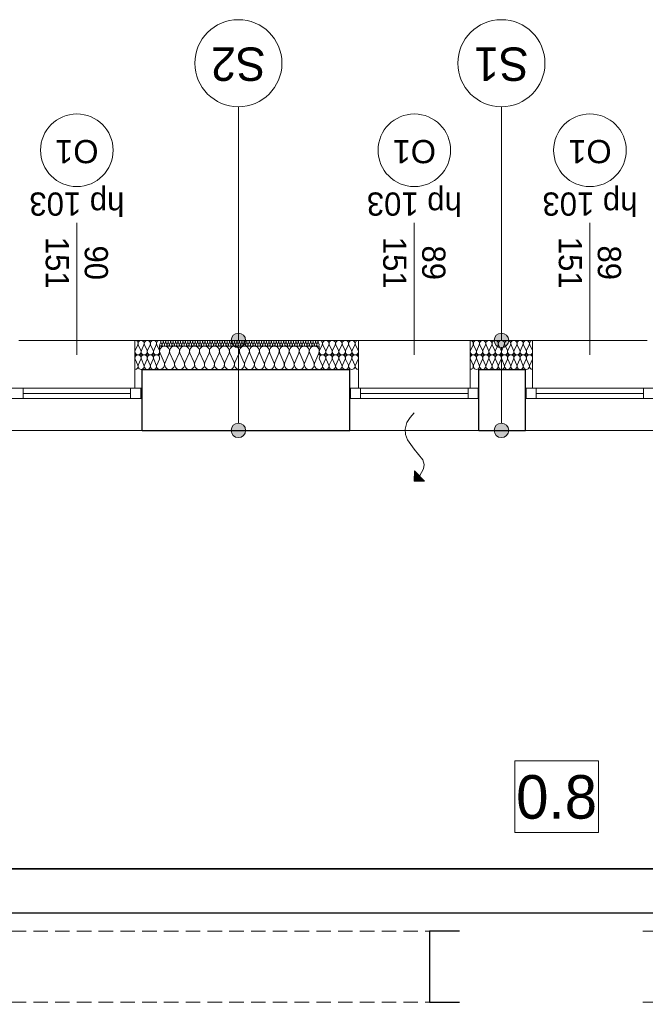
# Model space of a CAD drawing. Extents: x -438200 to -357500, y 15000 to 163871.
# Tile 91 of 148: x -377156 to -372845, y 32718 to 39502. Entities that reach past the tile are written whole.
import ezdxf

# ---------------------------------------------------------------- set-up
doc = ezdxf.new("R2010")
doc.units = 0
doc.header["$MEASUREMENT"] = 0
doc.set_wipeout_variables(frame=1)
doc.linetypes.add('Krawędzie ukryte', pattern=[150, 100, -50])
doc.layers.get('0').update_dxf_attribs({"color": 252})
for name, color, linetype in [('#podkład', 252, 'Continuous'), ('_TABELA', 7, 'Continuous'), ('A-Okna', 252, 'Continuous'), ('Arch ocieplenie', 252, 'Continuous'), ('Arch opisy', 252, 'Continuous'), ('Inwent Izolacje', 252, 'Continuous'), ('Istniejące kominy', 252, 'Continuous')]:
    doc.layers.add(name, color=color, linetype=linetype)
for name, color, linetype, lineweight in [('A-Okna_Nr_Pióra__9', 252, 'Continuous', 13), ('Arch ocieplenie_Nr_Pióra__9', 252, 'Continuous', 13), ('Arch opisy okien_Nr_Pióra__9', 252, 'Continuous', 13), ('Arch opisy_Nr_Pióra__1', 252, 'Continuous', 25), ('Arch opisy_Nr_Pióra__21', 252, 'Continuous', 9), ('Arch opisy_Nr_Pióra__9', 252, 'Continuous', 13), ('Arch wykończenie_Nr_Pióra__3', 252, 'Continuous', 18), ('Inwent Izolacje_Nr_Pióra__2', 252, 'Continuous', 13), ('INWENT OPISY_Nr_Pióra__21', 252, 'Continuous', 9), ('INWENT. OKNA_Nr_Pióra__21', 252, 'Continuous', 9), ('INWENT. OKNA_Nr_Pióra__5', 252, 'Continuous', 13), ('INWENT.ŚCIANY_Nr_Pióra__1', 252, 'Continuous', 25), ('INWENT.ŚCIANY_Nr_Pióra__2', 252, 'Continuous', 13), ('INWENT.ŚCIANY_Nr_Pióra__21', 252, 'Continuous', 9), ('Istniejące kominy_Nr_Pióra__21', 252, 'Continuous', 9), ('Istniejące stropy_Nr_Pióra__5', 252, 'Continuous', 13)]:
    doc.layers.add(name, color=color, linetype=linetype, lineweight=lineweight)
doc.styles.add('GENERATED_STYLE_10', font='arial.ttf')
doc.styles.add('GENERATED_STYLE_3', font='txt')
doc.styles.add('GENERATED_STYLE_5', font='txt')

# ---------------------------------------------------------------- blocks, each defined once
blk = doc.blocks.new('Izolacja cieplna 14_20', base_point=(-424564.9, 37292.6))
at = {"layer": 'Arch ocieplenie_Nr_Pióra__9', "linetype": 'Continuous'}
for p, q in [((-425657.2, 37280.7), (-425664.2, 37264.5)), ((-425648.7, 37264.5), (-425655.8, 37280.7)), ((-425640.3, 37280.7), (-425647.3, 37264.5)), ((-425631.8, 37264.5), (-425638.9, 37280.7)), ((-425623.3, 37280.7), (-425630.4, 37264.5)), ((-425614.9, 37264.5), (-425621.9, 37280.7)), ((-425606.4, 37280.7), (-425613.5, 37264.5)), ((-425598, 37264.5), (-425605, 37280.7)), ((-425589.5, 37280.7), (-425596.5, 37264.5)), ((-425581, 37264.5), (-425588.1, 37280.7)), ((-425572.6, 37280.7), (-425579.6, 37264.5)), ((-425564.1, 37264.5), (-425571.2, 37280.7)), ((-425555.7, 37280.7), (-425562.7, 37264.5)), ((-425547.2, 37264.5), (-425554.2, 37280.7)), ((-425538.7, 37280.7), (-425545.8, 37264.5)), ((-425530.3, 37264.5), (-425537.3, 37280.7)), ((-425521.8, 37280.7), (-425528.9, 37264.5)), ((-425513.3, 37264.5), (-425520.4, 37280.7)), ((-425504.9, 37280.7), (-425511.9, 37264.5)), ((-425496.4, 37264.5), (-425503.5, 37280.7)), ((-425488, 37280.7), (-425495, 37264.5)), ((-425479.5, 37264.5), (-425486.5, 37280.7)), ((-425471, 37280.7), (-425478.1, 37264.5)), ((-425462.6, 37264.5), (-425469.6, 37280.7)), ((-425454.1, 37280.7), (-425461.2, 37264.5)), ((-425445.7, 37264.5), (-425452.7, 37280.7)), ((-425437.2, 37280.7), (-425444.2, 37264.5)), ((-425428.7, 37264.5), (-425435.8, 37280.7)), ((-425420.3, 37280.7), (-425427.3, 37264.5)), ((-425411.8, 37264.5), (-425418.9, 37280.7)), ((-425403.3, 37280.7), (-425410.4, 37264.5)), ((-425394.9, 37264.5), (-425401.9, 37280.7)), ((-425386.4, 37280.7), (-425393.5, 37264.5)), ((-425378, 37264.5), (-425385, 37280.7)), ((-425369.5, 37280.7), (-425376.5, 37264.5)), ((-425361, 37264.5), (-425368.1, 37280.7)), ((-425352.6, 37280.7), (-425359.6, 37264.5)), ((-425344.1, 37264.5), (-425351.2, 37280.7)), ((-425335.7, 37280.7), (-425342.7, 37264.5)), ((-425327.2, 37264.5), (-425334.2, 37280.7)), ((-425318.7, 37280.7), (-425325.8, 37264.5)), ((-425310.3, 37264.5), (-425317.3, 37280.7)), ((-425301.8, 37280.7), (-425308.9, 37264.5)), ((-425293.3, 37264.5), (-425300.4, 37280.7)), ((-425284.9, 37280.7), (-425291.9, 37264.5)), ((-425276.4, 37264.5), (-425283.5, 37280.7)), ((-425268, 37280.7), (-425275, 37264.5)), ((-425259.5, 37264.5), (-425266.5, 37280.7)), ((-425251, 37280.7), (-425258.1, 37264.5)), ((-425242.6, 37264.5), (-425249.6, 37280.7)), ((-425234.1, 37280.7), (-425241.2, 37264.5)), ((-425225.7, 37264.5), (-425232.7, 37280.7)), ((-425217.2, 37280.7), (-425224.2, 37264.5)), ((-425208.7, 37264.5), (-425215.8, 37280.7)), ((-425200.3, 37280.7), (-425207.3, 37264.5)), ((-425191.8, 37264.5), (-425198.9, 37280.7)), ((-425183.3, 37280.7), (-425190.4, 37264.5)), ((-425174.9, 37264.5), (-425181.9, 37280.7)), ((-425166.4, 37280.7), (-425173.5, 37264.5)), ((-425158, 37264.5), (-425165, 37280.7)), ((-425149.5, 37280.7), (-425156.5, 37264.5)), ((-425141, 37264.5), (-425148.1, 37280.7)), ((-425132.6, 37280.7), (-425139.6, 37264.5)), ((-425124.1, 37264.5), (-425131.2, 37280.7)), ((-425115.7, 37280.7), (-425122.7, 37264.5)), ((-425107.2, 37264.5), (-425114.2, 37280.7)), ((-425098.7, 37280.7), (-425105.8, 37264.5)), ((-425090.3, 37264.5), (-425097.3, 37280.7)), ((-425081.8, 37280.7), (-425088.9, 37264.5)), ((-425073.3, 37264.5), (-425080.4, 37280.7)), ((-425064.9, 37280.7), (-425071.9, 37264.5)), ((-425056.4, 37264.5), (-425063.5, 37280.7)), ((-425048, 37280.7), (-425055, 37264.5)), ((-425039.5, 37264.5), (-425046.5, 37280.7)), ((-425031, 37280.7), (-425038.1, 37264.5)), ((-425022.6, 37264.5), (-425029.6, 37280.7)), ((-425014.1, 37280.7), (-425021.2, 37264.5)), ((-425005.7, 37264.5), (-425012.7, 37280.7)), ((-424997.2, 37280.7), (-425004.2, 37264.5)), ((-424988.7, 37264.5), (-424995.8, 37280.7)), ((-424980.3, 37280.7), (-424987.3, 37264.5)), ((-424971.8, 37264.5), (-424978.9, 37280.7)), ((-424963.3, 37280.7), (-424970.4, 37264.5)), ((-424954.9, 37264.5), (-424961.9, 37280.7)), ((-424946.4, 37280.7), (-424953.5, 37264.5)), ((-424938, 37264.5), (-424945, 37280.7)), ((-424929.5, 37280.7), (-424936.5, 37264.5)), ((-424921, 37264.5), (-424928.1, 37280.7)), ((-424912.6, 37280.7), (-424919.6, 37264.5)), ((-424904.1, 37264.5), (-424911.2, 37280.7)), ((-424895.7, 37280.7), (-424902.7, 37264.5)), ((-424887.2, 37264.5), (-424894.2, 37280.7)), ((-424878.7, 37280.7), (-424885.8, 37264.5)), ((-424870.3, 37264.5), (-424877.3, 37280.7)), ((-424861.8, 37280.7), (-424868.9, 37264.5)), ((-424853.3, 37264.5), (-424860.4, 37280.7)), ((-424844.9, 37280.7), (-424851.9, 37264.5)), ((-424836.4, 37264.5), (-424843.5, 37280.7)), ((-424828, 37280.7), (-424835, 37264.5)), ((-424819.5, 37264.5), (-424826.5, 37280.7)), ((-424811, 37280.7), (-424818.1, 37264.5)), ((-424802.6, 37264.5), (-424809.6, 37280.7)), ((-424794.1, 37280.7), (-424801.2, 37264.5)), ((-424785.7, 37264.5), (-424792.7, 37280.7)), ((-424777.2, 37280.7), (-424784.2, 37264.5)), ((-424768.7, 37264.5), (-424775.8, 37280.7)), ((-424760.3, 37280.7), (-424767.3, 37264.5)), ((-424751.8, 37264.5), (-424758.9, 37280.7)), ((-424743.3, 37280.7), (-424750.4, 37264.5)), ((-424734.9, 37264.5), (-424741.9, 37280.7)), ((-424726.4, 37280.7), (-424733.5, 37264.5)), ((-424718, 37264.5), (-424725, 37280.7)), ((-424709.5, 37280.7), (-424716.5, 37264.5)), ((-424701, 37264.5), (-424708.1, 37280.7)), ((-424692.6, 37280.7), (-424699.6, 37264.5)), ((-424684.1, 37264.5), (-424691.2, 37280.7)), ((-424675.7, 37280.7), (-424682.7, 37264.5)), ((-424667.2, 37264.5), (-424674.2, 37280.7)), ((-424658.7, 37280.7), (-424665.8, 37264.5)), ((-424650.3, 37264.5), (-424657.3, 37280.7)), ((-424641.8, 37280.7), (-424648.9, 37264.5)), ((-424633.3, 37264.5), (-424640.4, 37280.7)), ((-424624.9, 37280.7), (-424631.9, 37264.5)), ((-424616.4, 37264.5), (-424623.5, 37280.7)), ((-424608, 37280.7), (-424615, 37264.5)), ((-424599.5, 37264.5), (-424606.5, 37280.7)), ((-424591, 37280.7), (-424598.1, 37264.5)), ((-424582.6, 37264.5), (-424589.6, 37280.7)), ((-424574.1, 37280.7), (-424581.2, 37264.5)), ((-424565.7, 37264.5), (-424572.7, 37280.7))]:
    blk.add_line(p, q, dxfattribs=at)
for centre, start_param, end_param in [((-425656.5, 37261.1), 4.299595, 8.266775), ((-425664.9, 37284.1), 1.158004, 3.141593), ((-425648, 37284.1), 1.158004, 5.125183), ((-425639.6, 37261.1), 4.299595, 8.266775), ((-425631.1, 37284.1), 1.158004, 5.125183), ((-425622.6, 37261.1), 4.299595, 8.266775), ((-425614.2, 37284.1), 1.158004, 5.125183), ((-425605.7, 37261.1), 4.299595, 8.266775), ((-425597.3, 37284.1), 1.158004, 5.125183), ((-425588.8, 37261.1), 4.299595, 8.266775), ((-425580.3, 37284.1), 1.158004, 5.125183), ((-425571.9, 37261.1), 4.299595, 8.266775), ((-425563.4, 37284.1), 1.158004, 5.125183), ((-425554.9, 37261.1), 4.299595, 8.266775), ((-425546.5, 37284.1), 1.158004, 5.125183), ((-425538, 37261.1), 4.299595, 8.266775), ((-425529.6, 37284.1), 1.158004, 5.125183), ((-425521.1, 37261.1), 4.299595, 8.266775), ((-425512.6, 37284.1), 1.158004, 5.125183), ((-425504.2, 37261.1), 4.299595, 8.266775), ((-425495.7, 37284.1), 1.158004, 5.125183), ((-425487.3, 37261.1), 4.299595, 8.266775), ((-425478.8, 37284.1), 1.158004, 5.125183), ((-425470.3, 37261.1), 4.299595, 8.266775), ((-425461.9, 37284.1), 1.158004, 5.125183), ((-425453.4, 37261.1), 4.299595, 8.266775), ((-425444.9, 37284.1), 1.158004, 5.125183), ((-425436.5, 37261.1), 4.299595, 8.266775), ((-425428, 37284.1), 1.158004, 5.125183), ((-425419.6, 37261.1), 4.299595, 8.266775), ((-425411.1, 37284.1), 1.158004, 5.125183), ((-425402.6, 37261.1), 4.299595, 8.266775), ((-425394.2, 37284.1), 1.158004, 5.125183), ((-425385.7, 37261.1), 4.299595, 8.266775), ((-425377.3, 37284.1), 1.158004, 5.125183), ((-425368.8, 37261.1), 4.299595, 8.266775), ((-425360.3, 37284.1), 1.158004, 5.125183), ((-425351.9, 37261.1), 4.299595, 8.266775), ((-425343.4, 37284.1), 1.158004, 5.125183), ((-425334.9, 37261.1), 4.299595, 8.266775), ((-425326.5, 37284.1), 1.158004, 5.125183), ((-425318, 37261.1), 4.299595, 8.266775), ((-425309.6, 37284.1), 1.158004, 5.125183), ((-425301.1, 37261.1), 4.299595, 8.266775), ((-425292.6, 37284.1), 1.158004, 5.125183), ((-425284.2, 37261.1), 4.299595, 8.266775), ((-425275.7, 37284.1), 1.158004, 5.125183), ((-425267.3, 37261.1), 4.299595, 8.266775), ((-425258.8, 37284.1), 1.158004, 5.125183), ((-425250.3, 37261.1), 4.299595, 8.266775), ((-425241.9, 37284.1), 1.158004, 5.125183), ((-425233.4, 37261.1), 4.299595, 8.266775), ((-425224.9, 37284.1), 1.158004, 5.125183), ((-425216.5, 37261.1), 4.299595, 8.266775), ((-425208, 37284.1), 1.158004, 5.125183), ((-425199.6, 37261.1), 4.299595, 8.266775), ((-425191.1, 37284.1), 1.158004, 5.125183), ((-425182.6, 37261.1), 4.299595, 8.266775), ((-425174.2, 37284.1), 1.158004, 5.125183), ((-425165.7, 37261.1), 4.299595, 8.266775), ((-425157.3, 37284.1), 1.158004, 5.125183), ((-425148.8, 37261.1), 4.299595, 8.266775), ((-425140.3, 37284.1), 1.158004, 5.125183), ((-425131.9, 37261.1), 4.299595, 8.266775), ((-425123.4, 37284.1), 1.158004, 5.125183), ((-425114.9, 37261.1), 4.299595, 8.266775), ((-425106.5, 37284.1), 1.158004, 5.125183), ((-425098, 37261.1), 4.299595, 8.266775), ((-425089.6, 37284.1), 1.158004, 5.125183), ((-425081.1, 37261.1), 4.299595, 8.266775), ((-425072.6, 37284.1), 1.158004, 5.125183), ((-425064.2, 37261.1), 4.299595, 8.266775), ((-425055.7, 37284.1), 1.158004, 5.125183), ((-425047.3, 37261.1), 4.299595, 8.266775), ((-425038.8, 37284.1), 1.158004, 5.125183), ((-425030.3, 37261.1), 4.299595, 8.266775), ((-425021.9, 37284.1), 1.158004, 5.125183), ((-425013.4, 37261.1), 4.299595, 8.266775), ((-425004.9, 37284.1), 1.158004, 5.125183), ((-424996.5, 37261.1), 4.299595, 8.266775), ((-424988, 37284.1), 1.158004, 5.125183), ((-424979.6, 37261.1), 4.299595, 8.266775), ((-424971.1, 37284.1), 1.158004, 5.125183), ((-424962.6, 37261.1), 4.299595, 8.266775), ((-424954.2, 37284.1), 1.158004, 5.125183), ((-424945.7, 37261.1), 4.299595, 8.266775), ((-424937.3, 37284.1), 1.158004, 5.125183), ((-424928.8, 37261.1), 4.299595, 8.266775), ((-424920.3, 37284.1), 1.158004, 5.125183), ((-424911.9, 37261.1), 4.299595, 8.266775), ((-424903.4, 37284.1), 1.158004, 5.125183), ((-424894.9, 37261.1), 4.299595, 8.266775), ((-424886.5, 37284.1), 1.158004, 5.125183), ((-424878, 37261.1), 4.299595, 8.266775), ((-424869.6, 37284.1), 1.158004, 5.125183), ((-424861.1, 37261.1), 4.299595, 8.266775), ((-424852.6, 37284.1), 1.158004, 5.125183), ((-424844.2, 37261.1), 4.299595, 8.266775), ((-424835.7, 37284.1), 1.158004, 5.125183), ((-424827.3, 37261.1), 4.299595, 8.266775), ((-424818.8, 37284.1), 1.158004, 5.125183), ((-424810.3, 37261.1), 4.299595, 8.266775), ((-424801.9, 37284.1), 1.158004, 5.125183), ((-424793.4, 37261.1), 4.299595, 8.266775), ((-424784.9, 37284.1), 1.158004, 5.125183), ((-424776.5, 37261.1), 4.299595, 8.266775), ((-424768, 37284.1), 1.158004, 5.125183), ((-424759.6, 37261.1), 4.299595, 8.266775), ((-424751.1, 37284.1), 1.158004, 5.125183), ((-424742.6, 37261.1), 4.299595, 8.266775), ((-424734.2, 37284.1), 1.158004, 5.125183), ((-424725.7, 37261.1), 4.299595, 8.266775), ((-424717.3, 37284.1), 1.158004, 5.125183), ((-424708.8, 37261.1), 4.299595, 8.266775), ((-424700.3, 37284.1), 1.158004, 5.125183), ((-424691.9, 37261.1), 4.299595, 8.266775), ((-424683.4, 37284.1), 1.158004, 5.125183), ((-424674.9, 37261.1), 4.299595, 8.266775), ((-424666.5, 37284.1), 1.158004, 5.125183), ((-424658, 37261.1), 4.299595, 8.266775), ((-424649.6, 37284.1), 1.158004, 5.125183), ((-424641.1, 37261.1), 4.299595, 8.266775), ((-424632.6, 37284.1), 1.158004, 5.125183), ((-424624.2, 37261.1), 4.299595, 8.266775), ((-424615.7, 37284.1), 1.158004, 5.125183), ((-424607.3, 37261.1), 4.299595, 8.266775), ((-424598.8, 37284.1), 1.158004, 5.125183), ((-424590.3, 37261.1), 4.299595, 8.266775), ((-424581.9, 37284.1), 1.158004, 5.125183), ((-424573.4, 37261.1), 4.299595, 8.266775), ((-424564.9, 37284.1), 3.141593, 5.125182)]:
    blk.add_ellipse(centre, major_axis=(0, -8.51), ratio=0.994642, start_param=start_param, end_param=end_param, dxfattribs=at)
blk = doc.blocks.new('Izolacja cieplna 14_24', base_point=(-425664.9, 37292.6))
at = {"layer": 'Arch ocieplenie_Nr_Pióra__9', "linetype": 'Continuous'}
for p, q in [((-425815.5, 37262.8), (-425833.2, 37222.4)), ((-425794.2, 37222.4), (-425811.9, 37262.8)), ((-425773, 37262.8), (-425790.7, 37222.4)), ((-425751.7, 37222.4), (-425769.4, 37262.8)), ((-425730.5, 37262.8), (-425748.2, 37222.4)), ((-425709.2, 37222.4), (-425726.9, 37262.8)), ((-425688, 37262.8), (-425705.7, 37222.4)), ((-425666.7, 37222.4), (-425684.4, 37262.8))]:
    blk.add_line(p, q, dxfattribs=at)
for centre, start_param, end_param in [((-425834.9, 37271.3), 1.158004, 3.141593), ((-425792.4, 37271.3), 1.158004, 5.125183), ((-425749.9, 37271.3), 1.158004, 5.125183), ((-425707.4, 37271.3), 1.158004, 5.125183), ((-425664.9, 37271.3), 3.141593, 5.125182), ((-425813.7, 37213.9), 4.299595, 8.266775), ((-425771.2, 37213.9), 4.299595, 8.266775), ((-425728.7, 37213.9), 4.299595, 8.266775), ((-425686.2, 37213.9), 4.299595, 8.266775)]:
    blk.add_ellipse(centre, major_axis=(0, -21.3), ratio=0.999163, start_param=start_param, end_param=end_param, dxfattribs=at)
blk = doc.blocks.new('Izolacja cieplna 14_25', base_point=(-424294.9, 37292.6))
at = {"layer": 'Arch ocieplenie_Nr_Pióra__9', "linetype": 'Continuous'}
for p, q in [((-424544.3, 37262.8), (-424563.1, 37222.4)), ((-424521.8, 37222.4), (-424540.6, 37262.8)), ((-424499.3, 37262.8), (-424518.1, 37222.4)), ((-424476.8, 37222.4), (-424495.6, 37262.8)), ((-424454.3, 37262.8), (-424473.1, 37222.4)), ((-424431.8, 37222.4), (-424450.6, 37262.8)), ((-424409.3, 37262.8), (-424428.1, 37222.4)), ((-424386.8, 37222.4), (-424405.6, 37262.8)), ((-424364.3, 37262.8), (-424383.1, 37222.4)), ((-424341.8, 37222.4), (-424360.6, 37262.8)), ((-424319.3, 37262.8), (-424338.1, 37222.4)), ((-424296.8, 37222.4), (-424315.6, 37262.8))]:
    blk.add_line(p, q, dxfattribs=at)
for centre, start_param, end_param in [((-424564.9, 37271.3), 2.7288, 4.712389), ((-424519.9, 37271.3), 2.7288, 6.695979), ((-424474.9, 37271.3), 2.7288, 6.695979), ((-424429.9, 37271.3), 2.7288, 6.695979), ((-424384.9, 37271.3), 2.7288, 6.695979), ((-424339.9, 37271.3), 2.7288, 6.695979), ((-424294.9, 37271.3), 4.712389, 6.695979), ((-424542.4, 37213.9), 5.870392, 9.837571), ((-424497.4, 37213.9), 5.870392, 9.837571), ((-424452.4, 37213.9), 5.870392, 9.837571), ((-424407.4, 37213.9), 5.870392, 9.837571), ((-424362.4, 37213.9), 5.870392, 9.837571), ((-424317.4, 37213.9), 5.870392, 9.837571)]:
    blk.add_ellipse(centre, major_axis=(-22.5, 0), ratio=0.945236, start_param=start_param, end_param=end_param, dxfattribs=at)
blk = doc.blocks.new('Izolacja cieplna 14_26', base_point=(-423094.9, 37292.6))
at = {"layer": 'Arch ocieplenie_Nr_Pióra__9', "linetype": 'Continuous'}
for p, q in [((-423505.3, 37262.8), (-423523.1, 37222.4)), ((-423483.8, 37222.4), (-423501.6, 37262.8)), ((-423462.3, 37262.8), (-423480.1, 37222.4)), ((-423440.8, 37222.4), (-423458.6, 37262.8)), ((-423419.3, 37262.8), (-423437.1, 37222.4)), ((-423397.8, 37222.4), (-423415.6, 37262.8)), ((-423376.3, 37262.8), (-423394.1, 37222.4)), ((-423354.8, 37222.4), (-423372.6, 37262.8)), ((-423333.3, 37262.8), (-423351.1, 37222.4)), ((-423311.8, 37222.4), (-423329.6, 37262.8)), ((-423290.3, 37262.8), (-423308.1, 37222.4)), ((-423268.8, 37222.4), (-423286.6, 37262.8)), ((-423247.3, 37262.8), (-423265.1, 37222.4)), ((-423225.8, 37222.4), (-423243.6, 37262.8)), ((-423204.3, 37262.8), (-423222.1, 37222.4)), ((-423182.8, 37222.4), (-423200.6, 37262.8)), ((-423161.3, 37262.8), (-423179.1, 37222.4)), ((-423139.8, 37222.4), (-423157.6, 37262.8)), ((-423118.3, 37262.8), (-423136.1, 37222.4)), ((-423096.8, 37222.4), (-423114.6, 37262.8))]:
    blk.add_line(p, q, dxfattribs=at)
for centre, start_param, end_param in [((-423524.9, 37271.3), 2.7288, 4.712389), ((-423481.9, 37271.3), 2.7288, 6.695979), ((-423438.9, 37271.3), 2.7288, 6.695979), ((-423395.9, 37271.3), 2.7288, 6.695979), ((-423352.9, 37271.3), 2.7288, 6.695979), ((-423309.9, 37271.3), 2.7288, 6.695979), ((-423266.9, 37271.3), 2.7288, 6.695979), ((-423223.9, 37271.3), 2.7288, 6.695979), ((-423180.9, 37271.3), 2.7288, 6.695979), ((-423137.9, 37271.3), 2.7288, 6.695979), ((-423094.9, 37271.3), 4.712389, 6.695979), ((-423503.4, 37213.9), 5.870392, 9.837571), ((-423460.4, 37213.9), 5.870392, 9.837571), ((-423417.4, 37213.9), 5.870392, 9.837571), ((-423374.4, 37213.9), 5.870392, 9.837571), ((-423331.4, 37213.9), 5.870392, 9.837571), ((-423288.4, 37213.9), 5.870392, 9.837571), ((-423245.4, 37213.9), 5.870392, 9.837571), ((-423202.4, 37213.9), 5.870392, 9.837571), ((-423159.4, 37213.9), 5.870392, 9.837571), ((-423116.4, 37213.9), 5.870392, 9.837571)]:
    blk.add_ellipse(centre, major_axis=(-21.5, 0), ratio=0.9892, start_param=start_param, end_param=end_param, dxfattribs=at)
blk = doc.blocks.new('Izolacja cieplna 14_271', base_point=(-425664.9, 37092.6))
at = {"layer": 'Inwent Izolacje_Nr_Pióra__2', "linetype": 'Continuous'}
for p, q in [((-425662.1, 37204.9), (-425633.5, 37140.3)), ((-425627.7, 37140.3), (-425599.1, 37204.9)), ((-425593.3, 37204.9), (-425564.7, 37140.3)), ((-425558.9, 37140.3), (-425530.3, 37204.9)), ((-425524.6, 37204.9), (-425496, 37140.3)), ((-425490.2, 37140.3), (-425461.6, 37204.9)), ((-425455.8, 37204.9), (-425427.2, 37140.3)), ((-425421.4, 37140.3), (-425392.8, 37204.9)), ((-425387.1, 37204.9), (-425358.5, 37140.3)), ((-425352.7, 37140.3), (-425324.1, 37204.9)), ((-425318.3, 37204.9), (-425289.7, 37140.3)), ((-425283.9, 37140.3), (-425255.3, 37204.9)), ((-425249.6, 37204.9), (-425221, 37140.3)), ((-425215.2, 37140.3), (-425186.6, 37204.9)), ((-425180.8, 37204.9), (-425152.2, 37140.3)), ((-425146.4, 37140.3), (-425117.8, 37204.9)), ((-425112.1, 37204.9), (-425083.5, 37140.3)), ((-425077.7, 37140.3), (-425049.1, 37204.9)), ((-425043.3, 37204.9), (-425014.7, 37140.3)), ((-425008.9, 37140.3), (-424980.3, 37204.9)), ((-424974.6, 37204.9), (-424946, 37140.3)), ((-424940.2, 37140.3), (-424911.6, 37204.9)), ((-424905.8, 37204.9), (-424877.2, 37140.3)), ((-424871.4, 37140.3), (-424842.8, 37204.9)), ((-424837.1, 37204.9), (-424808.5, 37140.3)), ((-424802.7, 37140.3), (-424774.1, 37204.9)), ((-424768.3, 37204.9), (-424739.7, 37140.3)), ((-424733.9, 37140.3), (-424705.3, 37204.9)), ((-424699.6, 37204.9), (-424671, 37140.3)), ((-424665.2, 37140.3), (-424636.6, 37204.9)), ((-424630.8, 37204.9), (-424602.2, 37140.3)), ((-424596.4, 37140.3), (-424567.8, 37204.9))]:
    blk.add_line(p, q, dxfattribs=at)
for centre, start_param, end_param in [((-425630.6, 37218.6), 5.870392, 9.837571), ((-425561.8, 37218.6), 5.870392, 9.837571), ((-425493.1, 37218.6), 5.870392, 9.837571), ((-425424.3, 37218.6), 5.870392, 9.837571), ((-425355.6, 37218.6), 5.870392, 9.837571), ((-425286.8, 37218.6), 5.870392, 9.837571), ((-425218.1, 37218.6), 5.870392, 9.837571), ((-425149.3, 37218.6), 5.870392, 9.837571), ((-425080.6, 37218.6), 5.870392, 9.837571), ((-425011.8, 37218.6), 5.870392, 9.837571), ((-424943.1, 37218.6), 5.870392, 9.837571), ((-424874.3, 37218.6), 5.870392, 9.837571), ((-424805.6, 37218.6), 5.870392, 9.837571), ((-424736.8, 37218.6), 5.870392, 9.837571), ((-424668.1, 37218.6), 5.870392, 9.837571), ((-424599.3, 37218.6), 5.870392, 9.837571), ((-425664.9, 37126.6), 4.712389, 6.695979), ((-425596.2, 37126.6), 2.7288, 6.695979), ((-425527.4, 37126.6), 2.7288, 6.695979), ((-425458.7, 37126.6), 2.7288, 6.695979), ((-425389.9, 37126.6), 2.7288, 6.695979), ((-425321.2, 37126.6), 2.7288, 6.695979), ((-425252.4, 37126.6), 2.7288, 6.695979), ((-425183.7, 37126.6), 2.7288, 6.695979), ((-425114.9, 37126.6), 2.7288, 6.695979), ((-425046.2, 37126.6), 2.7288, 6.695979), ((-424977.4, 37126.6), 2.7288, 6.695979), ((-424908.7, 37126.6), 2.7288, 6.695979), ((-424839.9, 37126.6), 2.7288, 6.695979), ((-424771.2, 37126.6), 2.7288, 6.695979), ((-424702.4, 37126.6), 2.7288, 6.695979), ((-424633.7, 37126.6), 2.7288, 6.695979), ((-424564.9, 37126.6), 2.7288, 4.712389)]:
    blk.add_ellipse(centre, major_axis=(34.4, 0), ratio=0.98992, start_param=start_param, end_param=end_param, dxfattribs=at)
blk = doc.blocks.new('Izolacja cieplna 14_276', base_point=(-425834.9, 37092.6))
at = {"layer": 'Inwent Izolacje_Nr_Pióra__2', "linetype": 'Continuous'}
for p, q in [((-425833.2, 37162.8), (-425815.5, 37122.4)), ((-425811.9, 37122.4), (-425794.2, 37162.8)), ((-425790.7, 37162.8), (-425773, 37122.4)), ((-425769.4, 37122.4), (-425751.7, 37162.8)), ((-425748.2, 37162.8), (-425730.5, 37122.4)), ((-425726.9, 37122.4), (-425709.2, 37162.8)), ((-425705.7, 37162.8), (-425688, 37122.4)), ((-425684.4, 37122.4), (-425666.7, 37162.8))]:
    blk.add_line(p, q, dxfattribs=at)
for centre, start_param, end_param in [((-425813.7, 37171.3), 4.299595, 8.266775), ((-425771.2, 37171.3), 4.299595, 8.266775), ((-425728.7, 37171.3), 4.299595, 8.266775), ((-425686.2, 37171.3), 4.299595, 8.266775), ((-425834.9, 37113.9), 3.141593, 5.125182), ((-425792.4, 37113.9), 1.158004, 5.125183), ((-425749.9, 37113.9), 1.158004, 5.125183), ((-425707.4, 37113.9), 1.158004, 5.125183), ((-425664.9, 37113.9), 1.158004, 3.141593)]:
    blk.add_ellipse(centre, major_axis=(0, 21.3), ratio=0.999163, start_param=start_param, end_param=end_param, dxfattribs=at)
blk = doc.blocks.new('Izolacja cieplna 14_277', base_point=(-424564.9, 37092.6))
at = {"layer": 'Inwent Izolacje_Nr_Pióra__2', "linetype": 'Continuous'}
for p, q in [((-424563.1, 37162.8), (-424544.3, 37122.4)), ((-424540.6, 37122.4), (-424521.8, 37162.8)), ((-424518.1, 37162.8), (-424499.3, 37122.4)), ((-424495.6, 37122.4), (-424476.8, 37162.8)), ((-424473.1, 37162.8), (-424454.3, 37122.4)), ((-424450.6, 37122.4), (-424431.8, 37162.8)), ((-424428.1, 37162.8), (-424409.3, 37122.4)), ((-424405.6, 37122.4), (-424386.8, 37162.8)), ((-424383.1, 37162.8), (-424364.3, 37122.4)), ((-424360.6, 37122.4), (-424341.8, 37162.8)), ((-424338.1, 37162.8), (-424319.3, 37122.4)), ((-424315.6, 37122.4), (-424296.8, 37162.8))]:
    blk.add_line(p, q, dxfattribs=at)
for centre, start_param, end_param in [((-424542.4, 37171.3), 5.870392, 9.837571), ((-424497.4, 37171.3), 5.870392, 9.837571), ((-424452.4, 37171.3), 5.870392, 9.837571), ((-424407.4, 37171.3), 5.870392, 9.837571), ((-424362.4, 37171.3), 5.870392, 9.837571), ((-424317.4, 37171.3), 5.870392, 9.837571), ((-424564.9, 37113.9), 4.712389, 6.695979), ((-424519.9, 37113.9), 2.7288, 6.695979), ((-424474.9, 37113.9), 2.7288, 6.695979), ((-424429.9, 37113.9), 2.7288, 6.695979), ((-424384.9, 37113.9), 2.7288, 6.695979), ((-424339.9, 37113.9), 2.7288, 6.695979), ((-424294.9, 37113.9), 2.7288, 4.712389)]:
    blk.add_ellipse(centre, major_axis=(22.5, 0), ratio=0.945236, start_param=start_param, end_param=end_param, dxfattribs=at)
blk = doc.blocks.new('Izolacja cieplna 14_278', base_point=(-423524.9, 37092.6))
at = {"layer": 'Inwent Izolacje_Nr_Pióra__2', "linetype": 'Continuous'}
for p, q in [((-423523.1, 37162.8), (-423505.3, 37122.4)), ((-423501.6, 37122.4), (-423483.8, 37162.8)), ((-423480.1, 37162.8), (-423462.3, 37122.4)), ((-423458.6, 37122.4), (-423440.8, 37162.8)), ((-423437.1, 37162.8), (-423419.3, 37122.4)), ((-423415.6, 37122.4), (-423397.8, 37162.8)), ((-423394.1, 37162.8), (-423376.3, 37122.4)), ((-423372.6, 37122.4), (-423354.8, 37162.8)), ((-423351.1, 37162.8), (-423333.3, 37122.4)), ((-423329.6, 37122.4), (-423311.8, 37162.8)), ((-423308.1, 37162.8), (-423290.3, 37122.4)), ((-423286.6, 37122.4), (-423268.8, 37162.8)), ((-423265.1, 37162.8), (-423247.3, 37122.4)), ((-423243.6, 37122.4), (-423225.8, 37162.8)), ((-423222.1, 37162.8), (-423204.3, 37122.4)), ((-423200.6, 37122.4), (-423182.8, 37162.8)), ((-423179.1, 37162.8), (-423161.3, 37122.4)), ((-423157.6, 37122.4), (-423139.8, 37162.8)), ((-423136.1, 37162.8), (-423118.3, 37122.4)), ((-423114.6, 37122.4), (-423096.8, 37162.8))]:
    blk.add_line(p, q, dxfattribs=at)
for centre, start_param, end_param in [((-423503.4, 37171.3), 5.870392, 9.837571), ((-423460.4, 37171.3), 5.870392, 9.837571), ((-423417.4, 37171.3), 5.870392, 9.837571), ((-423374.4, 37171.3), 5.870392, 9.837571), ((-423331.4, 37171.3), 5.870392, 9.837571), ((-423288.4, 37171.3), 5.870392, 9.837571), ((-423245.4, 37171.3), 5.870392, 9.837571), ((-423202.4, 37171.3), 5.870392, 9.837571), ((-423159.4, 37171.3), 5.870392, 9.837571), ((-423116.4, 37171.3), 5.870392, 9.837571), ((-423524.9, 37113.9), 4.712389, 6.695979), ((-423481.9, 37113.9), 2.7288, 6.695979), ((-423438.9, 37113.9), 2.7288, 6.695979), ((-423395.9, 37113.9), 2.7288, 6.695979), ((-423352.9, 37113.9), 2.7288, 6.695979), ((-423309.9, 37113.9), 2.7288, 6.695979), ((-423266.9, 37113.9), 2.7288, 6.695979), ((-423223.9, 37113.9), 2.7288, 6.695979), ((-423180.9, 37113.9), 2.7288, 6.695979), ((-423137.9, 37113.9), 2.7288, 6.695979), ((-423094.9, 37113.9), 2.7288, 4.712389)]:
    blk.add_ellipse(centre, major_axis=(21.5, 0), ratio=0.9892, start_param=start_param, end_param=end_param, dxfattribs=at)
blk = doc.blocks.new('Linia_1', base_point=(-426624.9, 33482.6))
at = {"layer": 'Istniejące kominy_Nr_Pióra__21', "linetype": 'Continuous'}
blk.add_hatch(color=256, dxfattribs=at).paths.add_polyline_path([(-426624.9, 33482.6), (-426524.9, 33582.6), (-426524.9, 33382.6)], flags=0)
for p, q in [((-426624.9, 33482.6), (-426524.9, 33582.6)), ((-426524.9, 33582.6), (-426524.9, 33382.6)), ((-426624.9, 33482.6), (-426524.9, 33382.6)), ((-426524.9, 33482.6), (-426504.9, 33482.6))]:
    blk.add_line(p, q, dxfattribs=at)
blk = doc.blocks.new('Krzywa_11', base_point=(-423909.9, 36792.6))
at = {"layer": 'A-Okna_Nr_Pióra__9', "linetype": 'Continuous'}
blk.add_hatch(color=256, dxfattribs=at).paths.add_polyline_path([(-423909.9, 36322), (-423909.5, 36392.7), (-423839.2, 36321.6)], flags=0)
for p, q in [((-423909.9, 36322), (-423909.5, 36392.7)), ((-423909.5, 36392.7), (-423839.2, 36321.6)), ((-423909.9, 36322), (-423839.2, 36321.6))]:
    blk.add_line(p, q, dxfattribs=at)
at = {"layer": 'A-Okna_Nr_Pióra__9', "linetype": 'Continuous', "flags": 128}
blk.add_lwpolyline([(-423909.9, 36792.6), (-423939.1, 36761.5), (-423960.4, 36726.4), (-423972.6, 36681.7), (-423970, 36643), (-423957.1, 36606.5), (-423909.9, 36542), (-423850.3, 36468.7), (-423843.2, 36436.7), (-423847.2, 36406.9), (-423874.4, 36357.2)], dxfattribs=at)
blk = doc.blocks.new('Linia_64', base_point=(-423309.9, 36672.6))
at = {"layer": 'Arch opisy_Nr_Pióra__21', "linetype": 'Continuous'}
for points in [[(-423259.9, 37292.6), (-423263.8, 37311.7), (-423274.6, 37328), (-423290.8, 37338.8), (-423309.9, 37342.6), (-423329.1, 37338.8), (-423345.3, 37328), (-423356.1, 37311.7), (-423359.9, 37292.6), (-423356.1, 37273.5), (-423345.3, 37257.3), (-423329.1, 37246.4), (-423309.9, 37242.6), (-423290.8, 37246.4), (-423274.6, 37257.3), (-423263.8, 37273.5)], [(-423259.9, 36672.6), (-423263.8, 36691.7), (-423274.6, 36708), (-423290.8, 36718.8), (-423309.9, 36722.6), (-423329.1, 36718.8), (-423345.3, 36708), (-423356.1, 36691.7), (-423359.9, 36672.6), (-423356.1, 36653.5), (-423345.3, 36637.3), (-423329.1, 36626.4), (-423309.9, 36622.6), (-423290.8, 36626.4), (-423274.6, 36637.3), (-423263.8, 36653.5)]]:
    blk.add_hatch(color=256, dxfattribs=at).paths.add_polyline_path(points, flags=0)
blk.add_line((-423309.9, 36722.6), (-423309.9, 37242.6), dxfattribs=at)
for centre in [(-423309.9, 37292.6), (-423309.9, 36672.6)]:
    blk.add_circle(centre, 50, dxfattribs=at)
blk = doc.blocks.new('Linia_65', base_point=(-423309.9, 37292.6))
at = {"layer": 'Arch opisy_Nr_Pióra__21', "linetype": 'Continuous'}
blk.add_line((-423309.9, 37292.6), (-423309.9, 38902.4), dxfattribs=at)
blk.add_circle((-423309.9, 39202.4), 300, dxfattribs=at)
blk = doc.blocks.new('Linia_68', base_point=(-425122.2, 37292.6))
at = {"layer": 'Arch opisy_Nr_Pióra__21', "linetype": 'Continuous'}
blk.add_line((-425122.2, 37292.6), (-425122.2, 38902.4), dxfattribs=at)
blk.add_circle((-425122.2, 39202.4), 300, dxfattribs=at)
blk = doc.blocks.new('Linia_69', base_point=(-425122.2, 36672.6))
at = {"layer": 'Arch opisy_Nr_Pióra__21', "linetype": 'Continuous'}
for points in [[(-425072.2, 37292.6), (-425076, 37311.7), (-425086.8, 37328), (-425103.1, 37338.8), (-425122.2, 37342.6), (-425141.3, 37338.8), (-425157.6, 37328), (-425168.4, 37311.7), (-425172.2, 37292.6), (-425168.4, 37273.5), (-425157.6, 37257.3), (-425141.3, 37246.4), (-425122.2, 37242.6), (-425103.1, 37246.4), (-425086.8, 37257.3), (-425076, 37273.5)], [(-425072.2, 36672.6), (-425076, 36691.7), (-425086.8, 36708), (-425103.1, 36718.8), (-425122.2, 36722.6), (-425141.3, 36718.8), (-425157.6, 36708), (-425168.4, 36691.7), (-425172.2, 36672.6), (-425168.4, 36653.5), (-425157.6, 36637.3), (-425141.3, 36626.4), (-425122.2, 36622.6), (-425103.1, 36626.4), (-425086.8, 36637.3), (-425076, 36653.5)]]:
    blk.add_hatch(color=256, dxfattribs=at).paths.add_polyline_path(points, flags=0)
blk.add_line((-425122.2, 36722.6), (-425122.2, 37242.6), dxfattribs=at)
for centre in [(-425122.2, 37292.6), (-425122.2, 36672.6)]:
    blk.add_circle(centre, 50, dxfattribs=at)
blk = doc.blocks.new('parter')
at = {"layer": 'Arch opisy_Nr_Pióra__9', "color": 252, "linetype": 'Continuous'}
for centre in [(-426234.9, 38602.6), (-423909.9, 38602.6), (-422699.9, 38602.6)]:
    blk.add_circle(centre, 250, dxfattribs=at)
at = {"layer": 'Arch wykończenie_Nr_Pióra__3', "color": 252, "linetype": 'Continuous'}
for p, q in [((-425834.9, 37292.6), (-425834.9, 36962.6)), ((-424294.9, 37292.6), (-425834.9, 37292.6)), ((-424294.9, 37292.6), (-424294.9, 36962.6)), ((-423524.9, 37292.6), (-423524.9, 36962.6)), ((-423094.9, 37292.6), (-423524.9, 37292.6)), ((-423094.9, 37292.6), (-423094.9, 36962.6))]:
    blk.add_line(p, q, dxfattribs=at)
at = {"layer": 'INWENT. OKNA_Nr_Pióra__5', "color": 252, "linetype": 'Continuous'}
for p, q in [((-426234.9, 37192.6), (-426234.9, 38102.6)), ((-423909.9, 37192.6), (-423909.9, 38102.6)), ((-422699.9, 37192.6), (-422699.9, 38102.6)), ((-425784.9, 36962.6), (-426684.9, 36962.6)), ((-426604.9, 36892.6), (-426604.9, 36962.6)), ((-425864.9, 36927.6), (-426604.9, 36927.6)), ((-425864.9, 36892.6), (-425864.9, 36962.6)), ((-425794.9, 36892.6), (-425794.9, 36962.6)), ((-423464.9, 36962.6), (-424354.9, 36962.6)), ((-424349.9, 36892.6), (-424349.9, 36962.6)), ((-424279.9, 36892.6), (-424279.9, 36962.6)), ((-423539.9, 36927.6), (-424279.9, 36927.6)), ((-423539.9, 36892.6), (-423539.9, 36962.6)), ((-423469.9, 36892.6), (-423469.9, 36962.6)), ((-422254.9, 36962.6), (-423144.9, 36962.6)), ((-423139.9, 36892.6), (-423139.9, 36962.6)), ((-423069.9, 36892.6), (-423069.9, 36962.6)), ((-422329.9, 36927.6), (-423069.9, 36927.6)), ((-422329.9, 36892.6), (-422329.9, 36962.6)), ((-425784.9, 36892.6), (-426684.9, 36892.6)), ((-423464.9, 36892.6), (-424354.9, 36892.6)), ((-422254.9, 36892.6), (-423144.9, 36892.6))]:
    blk.add_line(p, q, dxfattribs=at)
at = {"layer": 'INWENT.ŚCIANY_Nr_Pióra__1', "color": 252, "linetype": 'Continuous'}
for p, q in [((-425784.9, 36672.6), (-425784.9, 37092.6)), ((-425784.9, 37092.6), (-424354.9, 37092.6)), ((-424354.9, 36672.6), (-424354.9, 37092.6)), ((-423464.9, 36672.6), (-423464.9, 37092.6)), ((-423464.9, 37092.6), (-423144.9, 37092.6)), ((-423144.9, 36672.6), (-423144.9, 37092.6)), ((-425784.9, 36672.6), (-424354.9, 36672.6)), ((-423464.9, 36672.6), (-423144.9, 36672.6)), ((-423314.9, 33222.6), (-423804.9, 33222.6)), ((-423804.9, 33222.6), (-423804.9, 32732.6)), ((-423314.9, 32732.6), (-423314.9, 33222.6)), ((-423804.9, 32732.6), (-423314.9, 32732.6))]:
    blk.add_line(p, q, dxfattribs=at)
at = {"layer": 'INWENT.ŚCIANY_Nr_Pióra__2', "color": 252, "linetype": 'Continuous'}
for p, q in [((-425664.9, 37192.6), (-425664.9, 37252.6)), ((-425664.9, 37252.6), (-424564.9, 37252.6)), ((-424564.9, 37252.6), (-424564.9, 37192.6)), ((-425834.9, 37192.6), (-425664.9, 37192.6)), ((-424564.9, 37192.6), (-424294.9, 37192.6)), ((-423524.9, 37192.6), (-423094.9, 37192.6))]:
    blk.add_line(p, q, dxfattribs=at)
at = {"layer": 'INWENT.ŚCIANY_Nr_Pióra__21', "color": 252, "linetype": 'Continuous'}
for p, q in [((-426634.9, 37292.6), (-425834.9, 37292.6)), ((-424294.9, 37292.6), (-423524.9, 37292.6)), ((-423094.9, 37292.6), (-422304.9, 37292.6)), ((-426684.9, 36672.6), (-425784.9, 36672.6)), ((-424354.9, 36672.6), (-423464.9, 36672.6)), ((-423144.9, 36672.6), (-422254.9, 36672.6))]:
    blk.add_line(p, q, dxfattribs=at)
at = {"layer": 'Istniejące stropy_Nr_Pióra__5', "color": 252, "linetype": 'Krawędzie ukryte'}
for p, q in [((-420134.9, 33222.6), (-426684.9, 33222.6)), ((-420134.9, 32732.6), (-426684.9, 32732.6))]:
    blk.add_line(p, q, dxfattribs=at)
at = {"layer": 'A-Okna', "color": 252, "linetype": 'Continuous', "lineweight": 13}
blk.add_blockref('Krzywa_11', (-423909.9, 36792.6), dxfattribs=at)
at = {"layer": 'Arch ocieplenie', "color": 252, "linetype": 'Continuous', "lineweight": 13}
for name, p in [('Izolacja cieplna 14_24', (-425664.9, 37292.6)), ('Izolacja cieplna 14_20', (-424564.9, 37292.6)), ('Izolacja cieplna 14_25', (-424294.9, 37292.6)), ('Izolacja cieplna 14_26', (-423094.9, 37292.6))]:
    blk.add_blockref(name, p, dxfattribs=at)
at = {"layer": 'Arch opisy', "color": 252, "linetype": 'Continuous'}
for name, p in [('Linia_68', (-425122.2, 37292.6)), ('Linia_65', (-423309.9, 37292.6)), ('Linia_69', (-425122.2, 36672.6)), ('Linia_64', (-423309.9, 36672.6))]:
    blk.add_blockref(name, p, dxfattribs=at)
at = {"layer": 'Inwent Izolacje', "color": 252, "linetype": 'Continuous', "lineweight": 13}
for name, p in [('Izolacja cieplna 14_271', (-425664.9, 37092.6)), ('Izolacja cieplna 14_276', (-425834.9, 37092.6)), ('Izolacja cieplna 14_277', (-424564.9, 37092.6)), ('Izolacja cieplna 14_278', (-423524.9, 37092.6))]:
    blk.add_blockref(name, p, dxfattribs=at)
at = {"layer": 'Istniejące kominy', "color": 252, "linetype": 'Continuous'}
blk.add_blockref('Linia_1', (-426624.9, 33482.6), dxfattribs=at)
at = {"layer": 'Arch opisy okien_Nr_Pióra__9', "color": 252, "linetype": 'Continuous', "char_height": 160, "attachment_point": 2, "rotation": 180, "style": 'GENERATED_STYLE_10'}
for insert in [(-426234.9, 38513.5), (-423909.9, 38513.5), (-422699.9, 38513.5)]:
    blk.add_mtext('{O1}', dxfattribs=dict(at, insert=insert))
at = {"layer": 'Arch opisy_Nr_Pióra__1', "color": 252, "linetype": 'Continuous', "char_height": 230, "attachment_point": 2, "rotation": 180, "style": 'GENERATED_STYLE_5'}
for s, insert in [('{S2}', (-425122.2, 39081)), ('{S1}', (-423309.9, 39081))]:
    blk.add_mtext(s, dxfattribs=dict(at, insert=insert))
at = {"layer": 'INWENT. OKNA_Nr_Pióra__21', "color": 252, "linetype": 'Continuous', "char_height": 160, "attachment_point": 2, "rotation": 180, "style": 'GENERATED_STYLE_5'}
for insert in [(-426234.9, 38152), (-423909.9, 38152), (-422699.9, 38152)]:
    blk.add_mtext('{hp 103}', dxfattribs=dict(at, insert=insert))
at = {"layer": 'INWENT. OKNA_Nr_Pióra__21', "color": 252, "linetype": 'Continuous', "char_height": 160, "width": 709.227, "attachment_point": 2, "rotation": 270, "line_spacing_factor": 1.007581, "style": 'GENERATED_STYLE_5'}
for s, insert in [('{90\\P151}', (-426020.8, 37827.6)), ('{89\\P151}', (-423695.8, 37827.6)), ('{89\\P151}', (-422485.8, 37827.6))]:
    blk.add_mtext(s, dxfattribs=dict(at, insert=insert))
at = {"color": 252, "linetype": 'Continuous', "ltscale": 1697224.223747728}
blk.add_wipeout([(-423217.7, 34394.8), (-422641.7, 34394.8), (-422641.7, 33900.7), (-423217.7, 33900.7)], dxfattribs=at).dxf.layer = 'INWENT OPISY_Nr_Pióra__21'
at = {"layer": 'INWENT OPISY_Nr_Pióra__21', "color": 252, "linetype": 'Continuous', "flags": 128}
blk.add_lwpolyline([(-423217.7, 34394.8), (-422641.7, 34394.8), (-422641.7, 33900.7), (-423217.7, 33900.7)], close=True, dxfattribs=at)
at = {"layer": 'INWENT OPISY_Nr_Pióra__21', "color": 252, "linetype": 'Continuous', "insert": (-422929.7, 33992.5), "char_height": 300, "attachment_point": 8, "style": 'GENERATED_STYLE_3'}
blk.add_mtext('{0.8 }', dxfattribs=at)

msp = doc.modelspace()

# ---------------------------------------------------------------- block references
at = {"layer": '#podkład', "color": 3, "lineweight": 50}
msp.add_blockref('parter', (49473.1, 0), dxfattribs=at)

# ---------------------------------------------------------------- next in the draw order: wipeouts: each hides what was drawn before it
at = {"color": 3, "lineweight": 50}
msp.add_wipeout([(-374124.6, 18791.2), (-372874.6, 19096.2), (-372874.6, 33336.2), (-374124.6, 33641.2)], dxfattribs=at)

# ---------------------------------------------------------------- next in the draw order: wipeouts: each hides what was drawn before it
msp.add_wipeout([(-378500, 33650), (-357500, 33650), (-357800, 33345), (-377685.1, 33345)], dxfattribs=at)

# ---------------------------------------------------------------- next in the draw order: linework, layer by layer
at = {"layer": '_TABELA', "color": 7}
msp.add_lwpolyline([(-378500, 33650), (-357500, 33650), (-378500, 33650), (-378500, 18800), (-357500, 18800), (-357500, 33650)], dxfattribs=at)
msp.add_lwpolyline([(-357800, 33345), (-377250, 33345), (-377250, 19105), (-357800, 19105)], close=True, dxfattribs=at)

doc.saveas('drawing.dxf')
